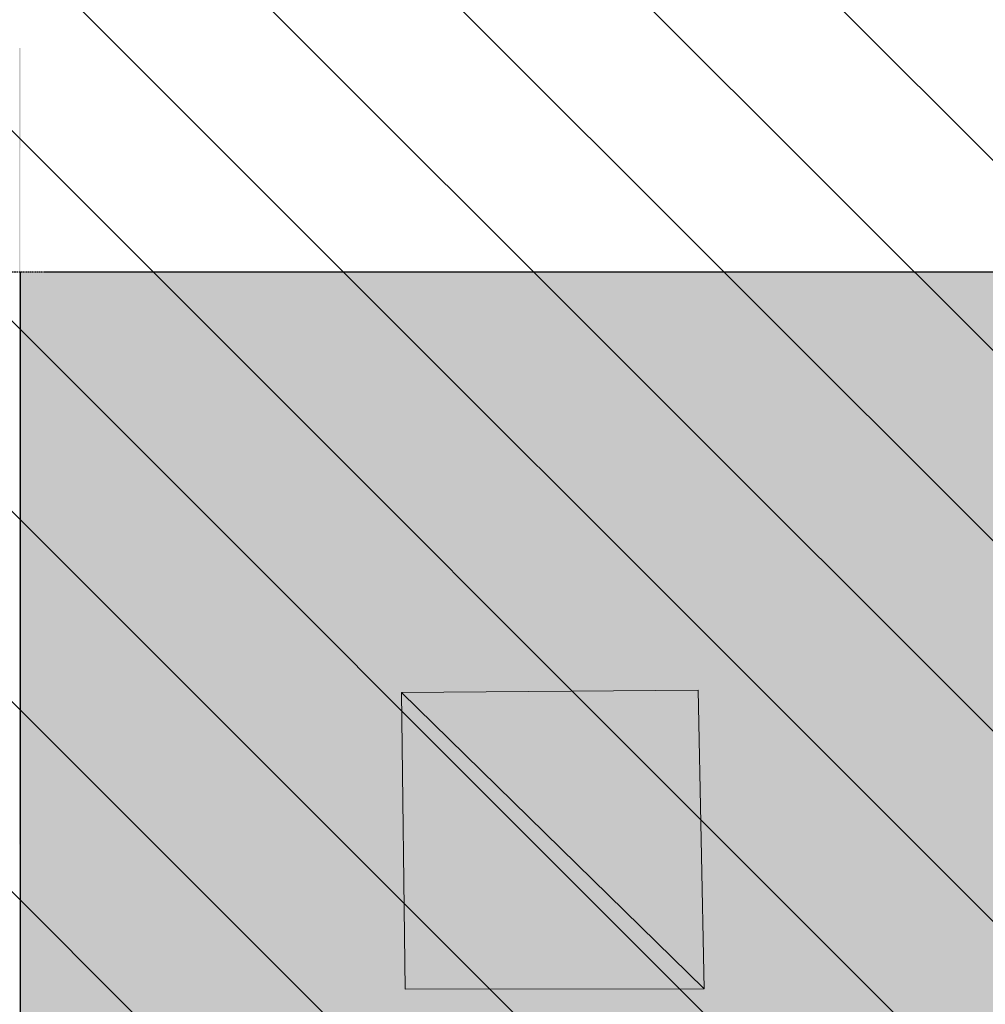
# Model space of a CAD drawing. Header units: millimetres. Extents: x -40276 to 214973, y -147941 to 35228.
# Tile 168 of 256: x -1712 to -1067, y 560 to 1219. Entities that reach past the tile are written whole.
import ezdxf

# ---------------------------------------------------------------- set-up
doc = ezdxf.new("R2010")
doc.units = ezdxf.units.MM
doc.header["$MEASUREMENT"] = 0
doc.linetypes.add('čárkovaná 3', pattern=[1.5, 1, -0.5])
for name, color, linetype in [('1._POHLED ZÁPADNÍ_2_0_plochy', 7, 'Continuous'), ('1._POHLED ZÁPADNÍ_2_2D prvky - obecné', 7, 'Continuous'), ('1._POHLED ZÁPADNÍ_2_Konstrukce - nosné', 7, 'Continuous'), ('1._POHLED ZÁPADNÍ_2_Nové_Výplně – Řezové', 7, 'Continuous'), ('1._POHLED ZÁPADNÍ_2_Situace - terén', 7, 'Continuous'), ('1._POHLED ZÁPADNÍ_2_Výplně – Řezové', 7, 'Continuous')]:
    doc.layers.add(name, color=color, linetype=linetype)

msp = doc.modelspace()

# ---------------------------------------------------------------- hatches: boundary and pattern name
at = {"layer": '1._POHLED ZÁPADNÍ_2_0_plochy', "linetype": 'Continuous', "lineweight": 20, "true_color": 0xffaaaa}
h = msp.add_hatch(dxfattribs=at)
h.set_pattern_fill('Izolační_tvárnice_0002', color=21, style=0, pattern_type=2)
h.set_pattern_definition([(315, (-10360.18, 9405.31), (63.6396, 63.6396), [])])
h.paths.add_polyline_path([(-10906.33, 18690.21), (-10970.68, 9084.15), (-20311.44, 10009.93), (-20479.41, 269.75), (-242.33, 419.76), (-238.38, 17796.01)])
at = {"layer": '1._POHLED ZÁPADNÍ_2_Nové_Výplně – Řezové', "linetype": 'Continuous', "lineweight": 0, "true_color": 0xf2b2b2}
msp.add_hatch(color=9, dxfattribs=at).paths.add_polyline_path([(-1712.89, 1200.19), (-1713.02, 350.19), (-1711.8, 1200.19)])
at = {"layer": '1._POHLED ZÁPADNÍ_2_Výplně – Řezové', "linetype": 'Continuous', "lineweight": 13}
for points in [[(-1711.93, 350.19), (-1191.69, 350.11), (-1191.69, 1050.44), (-1711.82, 1050.44)], [(-1191.69, 350.11), (-321.69, 349.98), (-1038.53, 1050.44), (-1191.69, 1050.44)]]:
    msp.add_hatch(color=254, dxfattribs=at).paths.add_polyline_path(points)
at = {"layer": '1._POHLED ZÁPADNÍ_2_Výplně – Řezové', "linetype": 'Continuous', "lineweight": 0, "true_color": 0xd8ebd3}
for points in [[(-1254.65, 570.66), (-1258.67, 770.63), (-1457.08, 769.01)], [(-1254.65, 570.66), (-1457.08, 769.01), (-1454.66, 570.61)]]:
    msp.add_hatch(color=254, dxfattribs=at).paths.add_polyline_path(points)

# ---------------------------------------------------------------- linework, layer by layer
at = {"layer": '1._POHLED ZÁPADNÍ_2_2D prvky - obecné', "color": 7, "linetype": 'čárkovaná 3', "lineweight": 25}
msp.add_line((-3010.62, 1050.44), (-1696.59, 1050.44), dxfattribs=at)
at = {"layer": '1._POHLED ZÁPADNÍ_2_2D prvky - obecné', "color": 7, "linetype": 'Continuous', "lineweight": 25}
msp.add_line((-1696.59, 1050.44), (-1041.69, 1050.44), dxfattribs=at)
at = {"layer": '1._POHLED ZÁPADNÍ_2_Konstrukce - nosné', "color": 7, "linetype": 'Continuous', "lineweight": 25}
msp.add_line((-1711.9, 550.19), (-1711.82, 1050.44), dxfattribs=at)
at = {"layer": '1._POHLED ZÁPADNÍ_2_Situace - terén', "color": 8, "linetype": 'Continuous', "lineweight": 20, "flags": 128}
for points in [[(-1254.65, 570.66), (-1258.67, 770.63), (-1457.08, 769.01)], [(-1254.65, 570.66), (-1454.66, 570.61), (-1457.08, 769.01)]]:
    msp.add_lwpolyline(points, close=True, dxfattribs=at)

doc.saveas('drawing.dxf')
